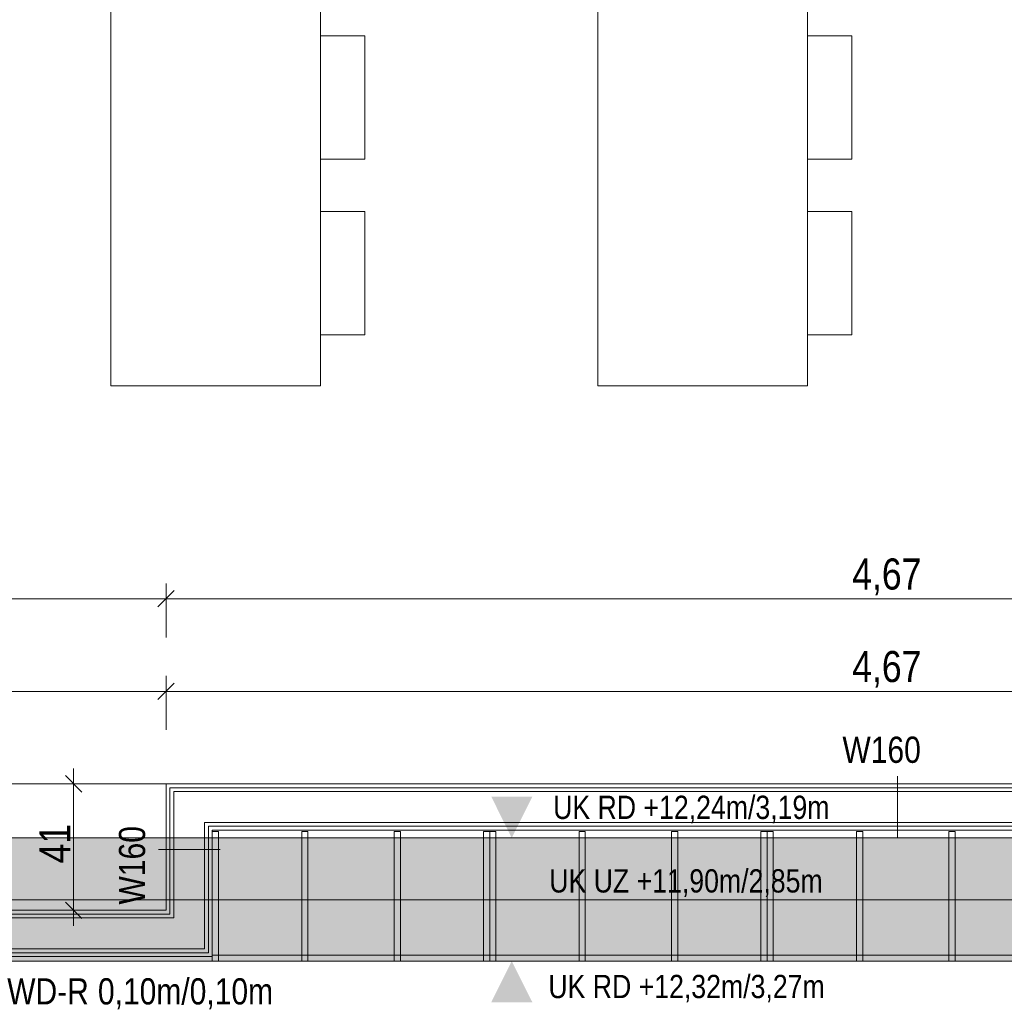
# Model space of a CAD drawing. Extents: x -620 to 3480, y 62 to 1102.
# Tile 101 of 256: x -99 to -35, y 819 to 883. Entities that reach past the tile are written whole.
import ezdxf
from ezdxf.lldxf.tags import DXFTag

# ---------------------------------------------------------------- set-up
doc = ezdxf.new("R2010")
doc.units = 0
doc.layers.get('0').update_dxf_attribs({"lineweight": 13})
for name, color, linetype, lineweight, true_color in [('00 -Bauelemente -Dämmung innen', 7, 'Continuous', 9, 0xff7fe6), ('00 -Bauelemente -Gipskarton', 7, 'Continuous', 9, 0xff7fe6), ('00_Beschriftung UZ', 3, 'Continuous', 13, 0x00ff00), ('30 -34 Innenwände- 11 Durchbruch', 4, 'Continuous', 9, 0x00ffff), ('30 -34 Innenwände- 2 nichttragend', 7, 'Continuous', 18, 0xff7fe6), ('30 -35 Decken- 1 Konstruktion-Träger- Stahlbeton', 7, 'grob-A06G9SLJ8I', 13, 0x33aa00), ('60- 61 allgemeine Ausstattung- 1 Möbel', 7, 'Continuous', 9, 0x00cccc), ('70 -76 Bemaßung- 2 Allgemein', 9, 'Continuous', 5, 0x808080), ('iwb_Schraffur_Unterzug', 7, 'Continuous', 5, 0xffffcc)]:
    doc.layers.add(name, color=color, linetype=linetype, lineweight=lineweight, true_color=true_color)
doc.layers.add('70 -71 Achsen- 1 Gebäudeachsen', color=7, linetype='STRICHPUNKT2-A06G9SLK8I', lineweight=18)
doc.layers.add('70 -75 Raumstempel- 3 Wandstempel', color=7, linetype='Continuous', lineweight=50)
doc.styles.get("Standard").update_dxf_attribs({"font": 'ARIALN.TTF'})
tags = doc.linetypes.add('fein_strichliert-A06G9SLL8I', pattern=[4, 1, -2, 1]).pattern_tags.tags
tags[8:9] = [DXFTag(74, 4), DXFTag(75, 0), DXFTag(340, '0'), DXFTag(46, 0.0), DXFTag(50, 0.0), DXFTag(44, 0.0), DXFTag(45, 0.0)]
tags[6:7] = [DXFTag(74, 4), DXFTag(75, 0), DXFTag(340, '0'), DXFTag(46, 0.0), DXFTag(50, 0.0), DXFTag(44, 0.0), DXFTag(45, 0.0)]
tags[4:5] = [DXFTag(74, 4), DXFTag(75, 0), DXFTag(340, '0'), DXFTag(46, 0.0), DXFTag(50, 0.0), DXFTag(44, 0.0), DXFTag(45, 0.0)]
tags = doc.linetypes.add('grob-A06G9SLJ8I', pattern=[14, 3, -8, 3]).pattern_tags.tags
tags[8:9] = [DXFTag(74, 4), DXFTag(75, 0), DXFTag(340, '0'), DXFTag(46, 0.0), DXFTag(50, 0.0), DXFTag(44, 0.0), DXFTag(45, 0.0)]
tags[6:7] = [DXFTag(74, 4), DXFTag(75, 0), DXFTag(340, '0'), DXFTag(46, 0.0), DXFTag(50, 0.0), DXFTag(44, 0.0), DXFTag(45, 0.0)]
tags[4:5] = [DXFTag(74, 4), DXFTag(75, 0), DXFTag(340, '0'), DXFTag(46, 0.0), DXFTag(50, 0.0), DXFTag(44, 0.0), DXFTag(45, 0.0)]
tags = doc.linetypes.add('STRICHPUNKT2-A06G9SLK8I', pattern=[12.7, 6.35, -3.175, 0, -3.175]).pattern_tags.tags
tags[10:11] = [DXFTag(74, 4), DXFTag(75, 0), DXFTag(340, '0'), DXFTag(46, 0.0), DXFTag(50, 0.0), DXFTag(44, 0.0), DXFTag(45, 0.0)]
tags[8:9] = [DXFTag(74, 4), DXFTag(75, 0), DXFTag(340, '0'), DXFTag(46, 0.0), DXFTag(50, 0.0), DXFTag(44, 0.0), DXFTag(45, 0.0)]
tags[6:7] = [DXFTag(74, 4), DXFTag(75, 0), DXFTag(340, '0'), DXFTag(46, 0.0), DXFTag(50, 0.0), DXFTag(44, 0.0), DXFTag(45, 0.0)]
tags[4:5] = [DXFTag(74, 4), DXFTag(75, 0), DXFTag(340, '0'), DXFTag(46, 0.0), DXFTag(50, 0.0), DXFTag(44, 0.0), DXFTag(45, 0.0)]

# ---------------------------------------------------------------- blocks, each defined once
blk = doc.blocks.new('Referenz-A06G9SLM8I')
at = {"layer": '00 -Bauelemente -Dämmung innen', "color": 0, "linetype": 'Continuous', "lineweight": -2, "ltscale": 0.13}
for p, q in [((-88.904, 832.904), (-88.904, 824.704)), ((3.996, 832.904), (-88.904, 832.904)), ((-86.904, 830.904), (-86.904, 822.704)), ((3.996, 830.904), (-86.904, 830.904)), ((-88.904, 824.704), (-119.004, 824.704)), ((-86.904, 822.704), (-119.004, 822.704))]:
    blk.add_line(p, q, dxfattribs=at)
at = {"layer": '00 -Bauelemente -Gipskarton', "color": 0, "linetype": 'Continuous', "lineweight": -2, "ltscale": 0.13}
for p, q in [((3.996, 833.404), (-89.404, 833.404)), ((-89.404, 833.404), (-89.404, 825.204)), ((3.996, 833.154), (-89.154, 833.154)), ((-89.154, 833.154), (-89.154, 824.954)), ((3.996, 832.904), (-88.904, 832.904)), ((-88.904, 832.904), (-88.904, 824.704)), ((-86.904, 830.904), (-86.904, 822.704)), ((3.996, 830.904), (-86.904, 830.904)), ((-86.654, 830.654), (-86.654, 822.454)), ((3.996, 830.654), (-86.654, 830.654)), ((-86.404, 830.404), (-86.404, 822.204)), ((3.996, 830.404), (-86.404, 830.404)), ((-89.404, 825.204), (-119.004, 825.204)), ((-89.154, 824.954), (-119.004, 824.954)), ((-88.904, 824.704), (-119.004, 824.704)), ((-86.904, 822.704), (-119.004, 822.704)), ((-86.654, 822.454), (-119.004, 822.454)), ((-86.404, 822.204), (-119.004, 822.204))]:
    blk.add_line(p, q, dxfattribs=at)
at = {"layer": '00_Beschriftung UZ', "color": 0, "lineweight": -2}
for points in [[(-68.305, 832.575), (-66.973, 829.904), (-65.634, 832.573)], [(-68.305, 827.234), (-66.973, 829.904), (-65.634, 827.235)], [(-68.305, 824.575), (-66.973, 821.904), (-65.634, 824.573)], [(-68.305, 819.234), (-66.973, 821.904), (-65.634, 819.235)]]:
    blk.add_solid(points, dxfattribs=at)
at = {"layer": '30 -34 Innenwände- 2 nichttragend', "color": 0, "linetype": 'Continuous', "lineweight": -2, "ltscale": 0.13}
for p, q in [((-89.404, 833.404), (-89.404, 825.204)), ((3.996, 833.404), (-89.404, 833.404)), ((3.996, 830.404), (-86.404, 830.404)), ((-86.404, 830.404), (-86.404, 822.204)), ((-89.404, 825.204), (-119.004, 825.204)), ((-86.404, 822.204), (-119.004, 822.204))]:
    blk.add_line(p, q, dxfattribs=at)
at = {"layer": '30 -35 Decken- 1 Konstruktion-Träger- Stahlbeton', "color": 0, "linetype": 'STRICHPUNKT2-A06G9SLK8I', "lineweight": -2, "ltscale": 0.13}
for p, q in [((-554.534, 829.904), (3.996, 829.904)), ((-554.534, 821.904), (3.996, 821.904))]:
    blk.add_line(p, q, dxfattribs=at)
at = {"layer": '60- 61 allgemeine Ausstattung- 1 Möbel', "color": 0, "linetype": 'Continuous', "lineweight": -2, "ltscale": 0.13}
for p, q in [((-92.988, 859.228), (-92.988, 885.228)), ((-79.388, 885.228), (-79.388, 859.228)), ((-61.388, 859.228), (-61.388, 885.228)), ((-47.788, 885.228), (-47.788, 859.228)), ((-79.388, 873.923), (-79.388, 881.923)), ((-79.388, 881.923), (-76.508, 881.923)), ((-76.508, 881.923), (-76.508, 873.923)), ((-47.788, 873.923), (-47.788, 881.923)), ((-47.788, 881.923), (-44.908, 881.923)), ((-44.908, 881.923), (-44.908, 873.923)), ((-76.508, 873.923), (-79.388, 873.923)), ((-44.908, 873.923), (-47.788, 873.923)), ((-79.388, 862.533), (-79.388, 870.533)), ((-79.388, 870.533), (-76.508, 870.533)), ((-76.508, 870.533), (-76.508, 862.533)), ((-47.788, 862.533), (-47.788, 870.533)), ((-47.788, 870.533), (-44.908, 870.533)), ((-44.908, 870.533), (-44.908, 862.533)), ((-76.508, 862.533), (-79.388, 862.533)), ((-44.908, 862.533), (-47.788, 862.533)), ((-79.388, 859.228), (-92.988, 859.228)), ((-47.788, 859.228), (-61.388, 859.228))]:
    blk.add_line(p, q, dxfattribs=at)
at = {"layer": '60- 61 allgemeine Ausstattung- 1 Möbel', "color": 0, "lineweight": -2}
for p, q in [((-114.504, 833.404), (-89.404, 833.404)), ((-89.404, 833.404), (-89.404, 825.204)), ((-89.404, 825.204), (-114.504, 825.204))]:
    blk.add_line(p, q, dxfattribs=at)
at = {"layer": '60- 61 allgemeine Ausstattung- 1 Möbel', "color": 0, "linetype": 'fein_strichliert-A06G9SLL8I', "lineweight": -2, "ltscale": 0.13}
for p, q in [((-86.404, 830.304), (-86.004, 830.304)), ((-86.404, 821.904), (-86.404, 830.304)), ((-86.004, 830.304), (-86.004, 821.904)), ((-80.604, 830.304), (-80.204, 830.304)), ((-80.604, 821.904), (-80.604, 830.304)), ((-80.204, 830.304), (-80.204, 821.904)), ((-74.604, 830.304), (-74.204, 830.304)), ((-74.604, 821.904), (-74.604, 830.304)), ((-74.204, 830.304), (-74.204, 821.904)), ((-68.804, 830.304), (-68.404, 830.304)), ((-68.804, 821.904), (-68.804, 830.304)), ((-68.404, 830.304), (-68.004, 830.304)), ((-68.404, 821.904), (-68.404, 830.304)), ((-68.404, 830.304), (-68.404, 821.904)), ((-68.004, 830.304), (-68.004, 821.904)), ((-62.604, 830.304), (-62.204, 830.304)), ((-62.604, 821.904), (-62.604, 830.304)), ((-62.204, 830.304), (-62.204, 821.904)), ((-56.604, 830.304), (-56.204, 830.304)), ((-56.604, 821.904), (-56.604, 830.304)), ((-56.204, 830.304), (-56.204, 821.904)), ((-50.804, 830.304), (-50.404, 830.304)), ((-50.804, 821.904), (-50.804, 830.304)), ((-50.404, 830.304), (-50.404, 821.904)), ((-50.404, 830.304), (-50.004, 830.304)), ((-50.404, 821.904), (-50.404, 830.304)), ((-50.004, 830.304), (-50.004, 821.904)), ((-44.604, 830.304), (-44.204, 830.304)), ((-44.604, 821.904), (-44.604, 830.304)), ((-44.204, 830.304), (-44.204, 821.904)), ((-38.604, 830.304), (-38.204, 830.304)), ((-38.604, 821.904), (-38.604, 830.304)), ((-38.204, 830.304), (-38.204, 821.904)), ((-86.404, 821.904), (-86.404, 822.304)), ((-86.404, 822.304), (3.596, 822.304)), ((-86.004, 821.904), (-86.404, 821.904)), ((3.596, 821.904), (-86.404, 821.904)), ((-80.204, 821.904), (-80.604, 821.904)), ((-74.204, 821.904), (-74.604, 821.904)), ((-68.404, 821.904), (-68.804, 821.904)), ((-68.004, 821.904), (-68.404, 821.904)), ((-62.204, 821.904), (-62.604, 821.904)), ((-56.204, 821.904), (-56.604, 821.904)), ((-50.404, 821.904), (-50.804, 821.904)), ((-50.004, 821.904), (-50.404, 821.904)), ((-44.204, 821.904), (-44.604, 821.904)), ((-38.204, 821.904), (-38.604, 821.904))]:
    blk.add_line(p, q, dxfattribs=at)
at = {"layer": '70 -71 Achsen- 1 Gebäudeachsen', "color": 0, "linetype": 'STRICHPUNKT2-A06G9SLK8I', "lineweight": -2, "ltscale": 0.13}
blk.add_line((-554.534, 825.884), (92.907, 825.884), dxfattribs=at)
at = {"layer": '70 -75 Raumstempel- 3 Wandstempel', "color": 0, "linetype": 'Continuous', "lineweight": -2, "ltscale": 0.13}
for p, q in [((-41.954, 833.904), (-41.954, 829.904)), ((-89.904, 829.141), (-85.904, 829.141))]:
    blk.add_line(p, q, dxfattribs=at)
at = {"layer": '70 -76 Bemaßung- 2 Allgemein', "color": 0, "linetype": 'Continuous', "lineweight": -2, "ltscale": 0.13}
for p, q in [((-88.874, 845.935), (-89.935, 844.874)), ((-89.935, 844.874), (-88.874, 845.935)), ((-89.404, 842.904), (-89.404, 846.404)), ((-89.404, 842.904), (-89.404, 846.404)), ((-90.464, 845.404), (-151.144, 845.404)), ((-88.404, 845.404), (-90.464, 845.404)), ((-90.404, 845.404), (-88.344, 845.404)), ((2.936, 845.404), (-88.344, 845.404)), ((-89.404, 836.904), (-89.404, 840.404)), ((-89.404, 836.904), (-89.404, 840.404)), ((-88.874, 839.935), (-89.935, 838.874)), ((-89.935, 838.874), (-88.874, 839.935)), ((-90.464, 839.404), (-117.944, 839.404)), ((-88.404, 839.404), (-90.464, 839.404)), ((-90.404, 839.404), (-88.344, 839.404)), ((2.936, 839.404), (-88.344, 839.404)), ((-95.935, 833.935), (-94.874, 832.874)), ((-95.404, 834.404), (-95.404, 832.344)), ((-92.904, 833.404), (-96.404, 833.404)), ((-95.404, 826.265), (-95.404, 832.344)), ((-95.404, 824.204), (-95.404, 826.265)), ((-94.874, 824.674), (-95.935, 825.735)), ((-92.904, 825.204), (-96.404, 825.204))]:
    blk.add_line(p, q, dxfattribs=at)
at = {"layer": '00_Beschriftung UZ', "color": 0, "linetype": 'ByBlock', "lineweight": -2, "ltscale": 0.13, "char_height": 1.51033, "attachment_point": 1}
for s, insert in [('{\\fArial Narrow;UK RD +12,24m/3,19m}', (-64.289, 832.636)), ('{\\fArial Narrow;UK UZ +11,90m/2,85m}', (-64.54, 827.866)), ('{\\fArial Narrow;UK RD +12,32m/3,27m}', (-64.6, 821.017))]:
    blk.add_mtext(s, dxfattribs=dict(at, insert=insert))
at = {"layer": '30 -34 Innenwände- 11 Durchbruch', "color": 0, "linetype": 'Continuous', "lineweight": -2, "ltscale": 0.13, "char_height": 1.7, "attachment_point": 1}
for s, insert in [('{\\fArial Narrow;WD-R}', (-99.715, 820.796)), ('{\\fArial Narrow;0,10m/0,10m}', (-93.827, 820.796))]:
    blk.add_mtext(s, dxfattribs=dict(at, insert=insert))
at = {"layer": '70 -75 Raumstempel- 3 Wandstempel', "color": 0, "linetype": 'ByBlock', "lineweight": -2, "ltscale": 0.13, "insert": (-45.516, 836.465), "char_height": 1.7, "attachment_point": 1}
blk.add_mtext('{\\fArial Narrow;W160}', dxfattribs=at)
at = {"layer": '70 -75 Raumstempel- 3 Wandstempel', "color": 0, "linetype": 'ByBlock', "lineweight": -2, "ltscale": 0.13, "insert": (-92.465, 825.579), "char_height": 1.7, "attachment_point": 1, "rotation": 90}
blk.add_mtext('{\\fArial Narrow;W160}', dxfattribs=at)
at = {"layer": '70 -76 Bemaßung- 2 Allgemein', "color": 0, "linetype": 'Continuous', "lineweight": -2, "ltscale": 0.13, "char_height": 2.01377, "attachment_point": 1}
for insert in [(-44.883, 848.02), (-44.883, 842.02)]:
    blk.add_mtext('{\\fArial Narrow;4,67}', dxfattribs=dict(at, insert=insert))
at = {"layer": '70 -76 Bemaßung- 2 Allgemein', "color": 0, "linetype": 'Continuous', "lineweight": -2, "ltscale": 0.13, "insert": (-97.622, 828.249), "char_height": 2.01377, "attachment_point": 1, "rotation": 90}
blk.add_mtext('{\\fArial Narrow;41}', dxfattribs=at)
blk = doc.blocks.new('Referenz-A06G9SLO8I')
at = {"layer": 'iwb_Schraffur_Unterzug', "linetype": 'Continuous', "ltscale": 0.13}
for points in [[(-554.534, 829.884), (3.967, 829.884), (3.967, 821.884)], [(-554.534, 829.884), (3.967, 821.884), (-554.534, 828.736)], [(-554.534, 828.736), (3.967, 821.884), (-554.534, 821.884)]]:
    blk.add_solid(points, dxfattribs=at)

msp = doc.modelspace()

# ---------------------------------------------------------------- block references
at = {"color": 8, "lineweight": 13, "ltscale": 0.13, "true_color": 0x808080}
msp.add_blockref('Referenz-A06G9SLM8I', (0, 0), dxfattribs=at)
at = {"color": 8, "lineweight": 25, "ltscale": 0.25, "true_color": 0x808080}
msp.add_blockref('Referenz-A06G9SLO8I', (0, 0), dxfattribs=at)

doc.saveas('drawing.dxf')
